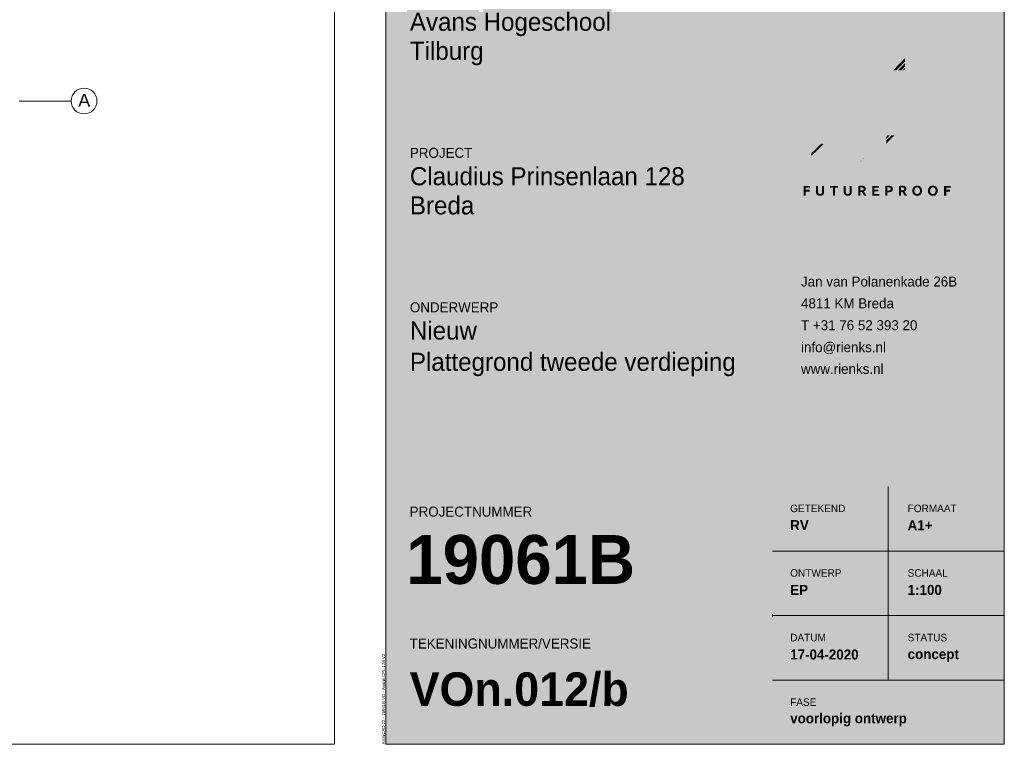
# Paper-space layout '19061B VOn 012b Plattegrond tweede verdieping' of a CAD drawing. Header units: millimetres. Extents: x 10 to 1052, y 0 to 594.
# Tile 37 of 50: x 851 to 1042, y 10 to 151. Entities that reach past the tile are written whole.
import ezdxf
from ezdxf.xclip import XClip

# ---------------------------------------------------------------- set-up
doc = ezdxf.new("R2010")
doc.units = ezdxf.units.MM
doc.header["$MEASUREMENT"] = 0
doc.header["$XCLIPFRAME"] = 0
doc.linetypes.add('B0204', pattern=[13, 10, -1, 1, -1])
doc.layers.add('0 2D arcering', color=7, linetype='Continuous')
doc.layers.add('A Stramien', color=7, linetype='Continuous')
doc.styles.add('GENERATED_STYLE_1', font='txt')
doc.styles.add('GENERATED_STYLE_2', font='txt')
doc.styles.add('GENERATED_STYLE_3', font='txt')
doc.styles.add('GENERATED_STYLE_4', font='txt')

# ---------------------------------------------------------------- blocks, each defined once
blk = doc.blocks.new('Drawing_1_1', base_point=(966.99, 9.92))
at = {"layer": '0 2D arcering', "linetype": 'Continuous', "lineweight": 0, "true_color": 0xffffff}
for points in [[(921.83, 10), (1041.83, 10), (1041.83, 200.48), (921.83, 200.48)], [(1006.9, 154.51, 0.140259), (1006.66, 154.73, 0.036878), (1006.56, 154.77), (1002.88, 151.05), (1002.88, 150.42), (1006.91, 154.49)], [(1014.99, 154.78), (1011.73, 151.48), (1011.73, 146.78), (1011.69, 146.84, 0.000449), (1009.93, 149.66), (1007.62, 147.34, -0.000468), (1008.94, 145.16), (1009.21, 144.72, -0.000028), (1010.75, 142.17), (1011.44, 141.03, 0.051557), (1011.64, 140.81, 0.184615), (1011.84, 140.73), (1014.87, 140.73, 0.069513), (1015.05, 140.75, 0.097505), (1015.18, 140.81, 0.130644), (1015.26, 140.92, 0.095892), (1015.28, 141.08), (1015.28, 154.4, 0.223455), (1015.16, 154.69, 0.102344)], [(1026.48, 148.56), (1026.49, 148.57), (1030.96, 154.47, 0.057937), (1031.04, 154.58, 0.108817), (1031.06, 154.68, 0.193771), (1031.04, 154.76, 0.125923), (1030.97, 154.79, 0.076182), (1030.85, 154.81), (1027.24, 154.81, 0.135566), (1026.92, 154.71, 0.114955), (1026.66, 154.46, -0.000267), (1024.63, 151.83, -0.000962), (1022.6, 149.21), (1022.57, 149.17), (1022.57, 154.4, 0.238948), (1022.42, 154.69, 0.065867), (1022.27, 154.77, 0.091525), (1022.13, 154.8), (1019.33, 154.8, 0.214522), (1019.03, 154.68, 0.183977), (1018.93, 154.4), (1018.93, 141.13, 0.101328), (1018.96, 140.92, 0.146382), (1019.07, 140.79), (1022.57, 144.32), (1022.57, 144.84), (1023.8, 146.25), (1023.81, 146.23, -0.008678), (1024.68, 144.89, -0.000501), (1025.35, 143.82), (1025.47, 143.63, 0.006029), (1026.27, 142.38, 0.013074), (1027.19, 141.07, 0.113556), (1027.45, 140.82, 0.136832), (1027.75, 140.73), (1031.35, 140.73, 0.083295), (1031.46, 140.74, 0.13074), (1031.51, 140.78, 0.181549), (1031.54, 140.85, 0.097923), (1031.51, 140.96, 0.044699), (1031.44, 141.1)], [(1007.17, 154.08, -0.000637), (1007.07, 154.24, 0.000091), (1007.03, 154.29), (1002.88, 150.11), (1002.88, 149.48), (1007.27, 153.91)], [(1007.39, 153.71), (1002.88, 149.16), (1002.88, 148.53), (1007.63, 153.33)], [(1007.87, 152.95), (1007.75, 153.13), (1002.88, 148.22), (1002.88, 147.59), (1007.99, 152.75, -0.000776), (1007.91, 152.88, 0.000193)], [(1008.24, 152.35, 0.000356), (1008.19, 152.43, -0.000939), (1008.11, 152.55), (1002.88, 147.27), (1002.88, 146.64), (1008.36, 152.17)], [(1008.72, 151.59), (1008.48, 151.98), (1002.88, 146.33), (1002.88, 145.7), (1006.4, 149.25), (1006.4, 149.35), (1006.44, 149.29)], [(1006.56, 149.09), (1006.79, 148.7), (1009.08, 151.01), (1008.84, 151.4)], [(1009.44, 150.43), (1009.2, 150.82), (1006.91, 148.51, 0.000114), (1007, 148.36, -0.000308), (1007.15, 148.12)], [(1009.81, 149.85), (1009.56, 150.24), (1007.27, 147.92), (1007.51, 147.53)], [(1002.88, 144.76), (1006.4, 148.3), (1006.4, 148.94), (1002.88, 145.39)], [(1002.88, 143.81), (1006.4, 147.36), (1006.4, 147.99), (1002.88, 144.44)], [(1002.88, 142.87), (1006.4, 146.42), (1006.4, 147.05), (1002.88, 143.5)], [(1003.28, 140.73), (1005.98, 140.73, 0.072901), (1006.18, 140.75, 0.134945), (1006.31, 140.82, 0.1127), (1006.38, 140.95, 0.072485), (1006.4, 141.13), (1006.4, 146.1), (1002.88, 142.55), (1002.88, 141.12, 0.177228), (1002.98, 140.84, 0.131456), (1003.1, 140.75, 0.088538)], [(1019.34, 140.73), (1019.94, 140.73), (1022.57, 143.38), (1022.57, 144.01), (1019.32, 140.73)], [(1020.88, 140.73), (1022.57, 142.43), (1022.57, 143.06), (1020.25, 140.73)], [(1021.81, 140.73), (1022.57, 141.49), (1022.57, 142.12), (1021.19, 140.73)], [(1022.13, 140.73, 0.073142), (1022.32, 140.75, 0.112631), (1022.46, 140.83, 0.121822), (1022.54, 140.95, 0.086519), (1022.57, 141.13), (1022.57, 141.18), (1022.12, 140.73)], [(1006.06, 129.46, 0.055985), (1007.07, 128.68), (1009.39, 131.02, -0.028736), (1009.09, 131.18, -0.105087), (1008.68, 131.54, -0.150879), (1008.55, 132.02, -0.147573), (1008.67, 132.48, -0.121766), (1009.01, 132.78, -0.077787), (1009.5, 132.95, -0.047225), (1010.1, 133, -0.074102), (1010.7, 132.91, -0.03111), (1011.11, 132.75), (1013.45, 135.11, 0.009311), (1013.16, 135.29, 0.067015), (1011.61, 135.91, 0.060446), (1009.95, 136.1, 0.033396), (1008.86, 136.03, 0.039448), (1007.88, 135.82, 0.04233), (1007.02, 135.48, 0.04974), (1006.29, 135.03, 0.11379), (1005.28, 133.8, 0.115155), (1004.93, 132.21, 0.099554), (1005.21, 130.7, 0.098192)], [(1013.67, 134.96), (1013.63, 134.99), (1011.32, 132.65, -0.029832), (1011.71, 132.41), (1014, 134.73, 0.009302), (1013.78, 134.89, 0.008573), (1013.69, 134.95)], [(1014.28, 134.5, 0.01129), (1014.2, 134.57, -0.004283), (1014.17, 134.59), (1011.89, 132.28, -0.01329), (1012.19, 132.04), (1012.23, 132), (1014.5, 134.29, 0.026885)], [(1014.64, 134.12), (1012.4, 131.86, 0.013322), (1012.51, 131.77, 0.154678), (1012.75, 131.7, 0.132969), (1012.93, 131.76), (1013.61, 132.45), (1014.51, 133.41, 0.055405), (1014.69, 133.64, 0.135933), (1014.75, 133.86, 0.098693), (1014.72, 133.98, 0.056336)], [(1031.01, 133.46), (1019.33, 133.46, 0.2423), (1019.04, 133.3, 0.089388), (1018.94, 133.11), (1019.28, 133.44), (1019.43, 133.29), (1019.42, 133.28), (1018.93, 132.78), (1018.93, 132.15), (1019.75, 132.97), (1019.9, 132.82), (1019.89, 132.81), (1018.93, 131.83), (1018.93, 131.2), (1020.22, 132.5), (1020.37, 132.35), (1020.36, 132.34), (1018.93, 130.89), (1018.93, 130.26), (1020.69, 132.03), (1020.84, 131.88), (1020.83, 131.87), (1018.98, 130, 0.088055), (1019.04, 129.92, 0.178269), (1019.33, 129.82), (1019.43, 129.82), (1021.16, 131.56), (1021.31, 131.41), (1021.3, 131.4), (1019.74, 129.82), (1020.36, 129.82), (1021.63, 131.09), (1021.78, 130.94), (1021.77, 130.93), (1020.67, 129.82), (1021.3, 129.82), (1022.1, 130.62), (1022.25, 130.47), (1022.24, 130.46), (1021.61, 129.82), (1022.23, 129.82), (1022.57, 130.15), (1022.72, 130), (1022.54, 129.82), (1031.01, 129.82, 0.07939), (1031.19, 129.84, 0.117412), (1031.31, 129.92, 0.117615), (1031.39, 130.04, 0.079689), (1031.41, 130.22), (1031.41, 133.01, 0.071742), (1031.39, 133.21, 0.111409), (1031.31, 133.35, 0.122716), (1031.19, 133.43, 0.088251)], [(1007.61, 128.38, -0.003421), (1007.67, 128.34), (1010.06, 130.75, -0.00566), (1009.75, 130.86, -0.010004), (1009.6, 130.92), (1007.27, 128.57, 0.002528), (1007.31, 128.54), (1007.33, 128.53, 0.009938), (1007.48, 128.44, 0.007647), (1007.6, 128.38)], [(1010.73, 130.52), (1010.72, 130.53, 0.002907), (1010.67, 130.54, -0.003326), (1010.29, 130.67), (1007.88, 128.24, 0.009341), (1008.31, 128.04), (1010.76, 130.51, -0.00287)], [(1008.97, 127.77), (1011.45, 130.27, 0.004948), (1010.99, 130.43), (1008.53, 127.95, 0.007544)], [(1009.66, 127.52), (1012.13, 130.01, 0.006096), (1011.68, 130.19), (1009.2, 127.68), (1009.26, 127.66, 0.006005), (1009.47, 127.58, -0.002825)], [(1014.58, 128.39), (1008.05, 121.8, 0.020253), (1008.55, 121.68), (1014.83, 128.01, 0.031902)], [(1010.35, 127.26), (1012.79, 129.73), (1012.78, 129.73, 0.010359), (1012.53, 129.85, 0.005042), (1012.41, 129.9), (1012.35, 129.92), (1009.89, 127.44, -0.00199), (1010.08, 127.37, -0.014848)], [(1010.96, 126.94), (1013.4, 129.4, 0.019073), (1013, 129.62), (1010.56, 127.16, -0.013494), (1010.76, 127.06, -0.022005)], [(1011.44, 126.47), (1013.95, 129.01, 0.020153), (1013.59, 129.28), (1011.14, 126.8, -0.028362), (1011.31, 126.64, -0.060129)], [(1014.43, 128.56, 0.030433), (1014.12, 128.87), (1011.52, 126.25, -0.050406), (1011.54, 126.1, -0.082448), (1011.46, 125.6, -0.021537), (1011.43, 125.52)], [(1022.43, 128.13), (1021.81, 128.13), (1018.93, 125.22), (1018.93, 124.89, 0.147394), (1018.99, 124.66)], [(1020.87, 128.13), (1018.93, 126.17), (1018.93, 125.54), (1021.5, 128.13)], [(1019.94, 128.13), (1018.93, 127.11), (1018.93, 126.48), (1020.56, 128.13)], [(1019.04, 127.98, 0.063358), (1018.96, 127.83, 0.089934), (1018.93, 127.68), (1018.93, 127.43), (1019.63, 128.13), (1019.33, 128.13, 0.2423)], [(1023.37, 128.13), (1022.74, 128.13), (1019.17, 124.52, 0.093911), (1019.33, 124.49), (1019.76, 124.49)], [(1020.7, 124.49), (1024.3, 128.13), (1023.68, 128.13), (1020.07, 124.49)], [(1031.01, 128.13), (1024.59, 128.13), (1024.6, 128.12), (1024.59, 128.11), (1021.01, 124.49), (1021.63, 124.49), (1024.92, 127.8), (1025.07, 127.65), (1025.06, 127.64), (1021.94, 124.49), (1022.57, 124.49), (1025.39, 127.33), (1025.54, 127.18), (1025.53, 127.17), (1022.88, 124.49), (1023.5, 124.49), (1025.86, 126.86), (1026.01, 126.71), (1026, 126.7), (1023.81, 124.49), (1024.44, 124.49), (1026.33, 126.39), (1026.48, 126.24), (1026.47, 126.23), (1024.75, 124.49), (1025.37, 124.49), (1026.8, 125.92), (1026.95, 125.77), (1026.94, 125.76), (1025.69, 124.49), (1026.31, 124.49), (1027.27, 125.45), (1027.42, 125.3), (1027.41, 125.29), (1026.62, 124.49), (1027.25, 124.49), (1027.74, 124.98), (1027.89, 124.83), (1027.56, 124.49), (1031.01, 124.49, 0.07939), (1031.19, 124.52, 0.117412), (1031.31, 124.59, 0.117615), (1031.39, 124.71, 0.079689), (1031.41, 124.89), (1031.41, 127.68, 0.071742), (1031.39, 127.88, 0.111409), (1031.31, 128.02, 0.122716), (1031.19, 128.1, 0.088251)], [(1006.66, 126.42, 0.136597), (1006.49, 126.48, 0.1048), (1006.35, 126.44, 0.051142), (1006.17, 126.34), (1004.53, 124.77, 0.070338), (1004.37, 124.59, 0.137738), (1004.32, 124.42, 0.114281), (1004.35, 124.3, 0.053895), (1004.45, 124.15), (1006.69, 126.4, 0.021276)], [(1006.88, 126.25, 0.021503), (1006.87, 126.27), (1004.6, 123.99), (1004.61, 123.98), (1004.64, 123.95, 0.0045), (1004.91, 123.66), (1007.2, 125.98, 0.008548), (1006.88, 126.25)], [(1014.95, 127.8), (1014.94, 127.81), (1008.81, 121.63, 0.022894), (1009.37, 121.56), (1015.12, 127.36, 0.040045)], [(1009.67, 121.55, 0.024716), (1010.31, 121.56), (1015.27, 126.57, 0.034907), (1015.19, 127.12)], [(1010.66, 121.6, 0.027653), (1011.4, 121.72), (1015.27, 125.62, 0.026423), (1015.29, 126.12, 0.007351), (1015.29, 126.28)], [(1007.37, 125.84), (1005.06, 123.51, 0.024792), (1005.39, 123.21), (1007.72, 125.56, -0.020668)], [(1005.87, 122.85, -0.000956), (1005.91, 122.83, 0.000956), (1005.94, 122.81), (1008.3, 125.2, -0.020975), (1007.91, 125.43), (1005.57, 123.07), (1005.58, 123.06, 0.006321), (1005.69, 122.98, 0.011914), (1005.86, 122.86)], [(1008.94, 124.91, -0.017676), (1008.84, 124.95, -0.0215), (1008.51, 125.09), (1006.12, 122.69, 0.014558), (1006.52, 122.46), (1008.95, 124.91)], [(1007.14, 122.14), (1009.75, 124.77, -0.04887), (1009.19, 124.84), (1006.72, 122.35, 0.014172)], [(1010.66, 124.88, -0.066545), (1010.06, 124.77), (1007.36, 122.05), (1007.41, 122.03, 0.012757), (1007.65, 121.93, 0.009046), (1007.79, 121.89), (1007.82, 121.88), (1010.88, 124.97, -0.033928)], [(1014.9, 124.31, 0.063546), (1015.21, 125.25), (1011.83, 121.84), (1011.84, 121.84, 0.016071), (1011.95, 121.87, 0.041582), (1012.87, 122.25)], [(1014.51, 123.62), (1013.58, 122.68, -0.007705), (1013.63, 122.72, 0.016863), (1013.71, 122.78, 0.066326)]]:
    blk.add_hatch(color=7, dxfattribs=at).paths.add_polyline_path(points)
at = {"layer": '0 2D arcering', "linetype": 'Continuous', "lineweight": 0, "true_color": 0x002d44}
for points in [[(996.83, 107.48), (1041.83, 107.48), (1041.83, 200.48), (996.83, 200.48)], [(996.83, 35.06), (996.83, 60), (921.83, 60), (921.83, 35.06)], [(921.83, 10), (996.83, 10), (996.83, 34.86), (921.83, 34.86)]]:
    blk.add_hatch(color=158, dxfattribs=at).paths.add_polyline_path(points)
at = {"layer": '0 2D arcering', "linetype": 'Continuous', "lineweight": 0, "true_color": 0x76b82a}
for points in [[(1004.05, 117.54), (1003.28, 117.54), (1003.28, 117.98), (1004.14, 117.98), (1004.14, 118.31), (1002.88, 118.31), (1002.88, 116.41), (1003.28, 116.41), (1003.28, 117.21), (1004.05, 117.21)], [(1005.92, 116.74, -0.128862), (1005.8, 116.82, -0.103624), (1005.73, 116.96, -0.07872), (1005.7, 117.16), (1005.7, 118.31), (1005.3, 118.31), (1005.3, 117.13, 0.079157), (1005.34, 116.82, 0.109938), (1005.48, 116.58, 0.111574), (1005.72, 116.43, 0.092545), (1006.07, 116.37, 0.088939), (1006.42, 116.43, 0.112418), (1006.66, 116.58, 0.111773), (1006.8, 116.82, 0.080898), (1006.85, 117.13), (1006.85, 118.31), (1006.45, 118.31), (1006.45, 117.16, -0.073468), (1006.42, 116.95, -0.125595), (1006.34, 116.82, -0.196919), (1006.07, 116.71, -0.083572)], [(1008.56, 116.41), (1008.96, 116.41), (1008.96, 117.98), (1009.55, 117.98), (1009.55, 118.31), (1007.98, 118.31), (1007.98, 117.98), (1008.56, 117.98)], [(1011.3, 116.74, -0.128862), (1011.18, 116.82, -0.103624), (1011.1, 116.96, -0.079185), (1011.07, 117.16), (1011.07, 118.31), (1010.67, 118.31), (1010.67, 117.13, 0.078872), (1010.72, 116.82, 0.110616), (1010.86, 116.58, 0.111574), (1011.09, 116.43, 0.092856), (1011.44, 116.37, 0.088939), (1011.79, 116.43, 0.11342), (1012.03, 116.58, 0.111773), (1012.18, 116.82, 0.080612), (1012.22, 117.13), (1012.22, 118.31), (1011.82, 118.31), (1011.82, 117.16, -0.073521), (1011.8, 116.95, -0.125542), (1011.72, 116.82, -0.196919), (1011.45, 116.71, -0.082964)], [(1016.62, 117.24), (1017.4, 117.24), (1017.4, 117.57), (1016.62, 117.57), (1016.62, 117.98), (1017.5, 117.98), (1017.5, 118.31), (1016.22, 118.31), (1016.22, 116.41), (1017.56, 116.41), (1017.56, 116.74), (1016.62, 116.74)], [(1031.32, 117.54), (1030.55, 117.54), (1030.55, 117.98), (1031.41, 117.98), (1031.41, 118.31), (1030.15, 118.31), (1030.15, 116.41), (1030.55, 116.41), (1030.55, 117.21), (1031.32, 117.21)]]:
    blk.add_hatch(color=75, dxfattribs=at).paths.add_polyline_path(points)
h = blk.add_hatch(color=75, dxfattribs=at)
h.paths.add_polyline_path([(1013.8, 118.32, 0.027722), (1013.52, 118.29), (1013.52, 116.41), (1013.92, 116.41), (1013.92, 117.12), (1014.16, 117.12, -0.027113), (1014.28, 116.96, -0.010282), (1014.39, 116.79, -0.010206), (1014.51, 116.59, 0.000873), (1014.61, 116.41), (1015.06, 116.41, 0.011135), (1014.96, 116.6, 0.016097), (1014.84, 116.81, 0.012221), (1014.71, 117.01, 0.018643), (1014.59, 117.17), (1014.58, 117.19), (1014.6, 117.2, 0.137501), (1014.86, 117.39, 0.159953), (1014.95, 117.72, 0.112224), (1014.89, 117.99, 0.133775), (1014.73, 118.18, 0.090525), (1014.45, 118.3, 0.056783), (1014.07, 118.34, 0.01839)])
h.paths.add_polyline_path([(1014.06, 117.43), (1013.92, 117.43), (1013.92, 117.99), (1013.96, 117.99, 0.002229), (1013.98, 117.99, -0.003643), (1014.01, 118, -0.017317), (1014.09, 118, -0.047165), (1014.28, 117.98, -0.081031), (1014.42, 117.94, -0.271651), (1014.54, 117.72, -0.267288), (1014.42, 117.49, -0.088133), (1014.28, 117.44, -0.043696)], flags=0)
h = blk.add_hatch(color=75, dxfattribs=at)
h.paths.add_polyline_path([(1018.76, 118.29), (1018.76, 116.41), (1019.16, 116.41), (1019.16, 117.06), (1019.31, 117.06, 0.056585), (1019.69, 117.1, 0.089379), (1019.97, 117.21, 0.139254), (1020.14, 117.41, 0.108845), (1020.2, 117.7, 0.108481), (1020.14, 117.99, 0.140481), (1019.98, 118.19, 0.089318), (1019.7, 118.3, 0.055949), (1019.32, 118.34, 0.017532), (1019.04, 118.32, 0.029231)])
h.paths.add_polyline_path([(1019.31, 117.4), (1019.16, 117.4), (1019.16, 117.99), (1019.17, 117.99, -0.010563), (1019.25, 118, -0.017004), (1019.35, 118, -0.042139), (1019.52, 117.99, -0.094232), (1019.66, 117.94, -0.134392), (1019.75, 117.85, -0.127458), (1019.79, 117.7, -0.117738), (1019.75, 117.55, -0.15359), (1019.66, 117.46, -0.077947), (1019.51, 117.41, -0.045193)], flags=0)
h = blk.add_hatch(color=75, dxfattribs=at)
h.paths.add_polyline_path([(1021.68, 118.32, 0.027722), (1021.4, 118.29), (1021.4, 116.41), (1021.8, 116.41), (1021.8, 117.12), (1022.04, 117.12, -0.02484), (1022.16, 116.96, -0.00994), (1022.27, 116.79, -0.010464), (1022.38, 116.59, 0.001982), (1022.49, 116.41), (1022.94, 116.41, 0.011135), (1022.84, 116.6, 0.016765), (1022.72, 116.81, 0.012221), (1022.59, 117.01, 0.02015), (1022.47, 117.17), (1022.45, 117.19), (1022.48, 117.2, 0.137068), (1022.74, 117.39, 0.159761), (1022.83, 117.72, 0.112224), (1022.77, 117.99, 0.133775), (1022.61, 118.18, 0.090525), (1022.33, 118.3, 0.056783), (1021.95, 118.34, 0.01839)])
h.paths.add_polyline_path([(1021.94, 117.43), (1021.8, 117.43), (1021.8, 117.99), (1021.84, 117.99), (1021.86, 117.99, -0.003531), (1021.89, 118, -0.017317), (1021.97, 118, -0.047165), (1022.16, 117.98, -0.081031), (1022.3, 117.94, -0.271651), (1022.42, 117.72, -0.267288), (1022.3, 117.49, -0.088133), (1022.15, 117.44, -0.043696)], flags=0)
h = blk.add_hatch(color=75, dxfattribs=at)
h.paths.add_polyline_path([(1023.97, 117.36, 0.095664), (1024.04, 116.93, 0.105817), (1024.24, 116.62, 0.105031), (1024.55, 116.43, 0.087724), (1024.91, 116.37, 0.08766), (1025.29, 116.43, 0.109384), (1025.59, 116.62, 0.104559), (1025.79, 116.93, 0.093545), (1025.86, 117.36, 0.095914), (1025.79, 117.79, 0.104582), (1025.58, 118.11, 0.106391), (1025.28, 118.29, 0.087724), (1024.91, 118.36, 0.088225), (1024.55, 118.29, 0.104057), (1024.25, 118.11, 0.101622), (1024.04, 117.79, 0.09902)])
h.paths.add_polyline_path([(1024.42, 117.1, -0.074445), (1024.38, 117.36, -0.072788), (1024.42, 117.62, -0.094575), (1024.52, 117.83, -0.112384), (1024.69, 117.96, -0.113681), (1024.91, 118.01, -0.108781), (1025.14, 117.96, -0.116158), (1025.31, 117.83, -0.094946), (1025.41, 117.63, -0.073409), (1025.45, 117.36, -0.073723), (1025.41, 117.1, -0.09293), (1025.31, 116.9, -0.115393), (1025.14, 116.76, -0.109887), (1024.91, 116.72, -0.11093), (1024.69, 116.76, -0.114795), (1024.52, 116.9, -0.094782)], flags=0)
h = blk.add_hatch(color=75, dxfattribs=at)
h.paths.add_polyline_path([(1027.09, 117.79, 0.098763), (1027.02, 117.36, 0.095664), (1027.09, 116.93, 0.106191), (1027.29, 116.62, 0.105031), (1027.6, 116.43, 0.087724), (1027.96, 116.37, 0.087907), (1028.34, 116.43, 0.108849), (1028.64, 116.62, 0.104559), (1028.84, 116.93, 0.093545), (1028.91, 117.36, 0.095914), (1028.84, 117.79, 0.104582), (1028.63, 118.11, 0.106391), (1028.33, 118.29, 0.087724), (1027.96, 118.36, 0.088225), (1027.6, 118.29, 0.104057), (1027.3, 118.11, 0.101622)])
h.paths.add_polyline_path([(1027.47, 117.1, -0.074764), (1027.43, 117.36, -0.073097), (1027.47, 117.62, -0.09529), (1027.57, 117.83, -0.111619), (1027.74, 117.96, -0.114785), (1027.96, 118.01, -0.108781), (1028.19, 117.96, -0.116158), (1028.36, 117.83, -0.095717), (1028.46, 117.63, -0.074129), (1028.5, 117.36, -0.074445), (1028.46, 117.1, -0.093694), (1028.36, 116.9, -0.115393), (1028.19, 116.76, -0.109887), (1027.96, 116.72, -0.11093), (1027.74, 116.76, -0.114795), (1027.57, 116.9, -0.093694)], flags=0)
at = {"layer": '0 2D arcering', "linetype": 'Continuous', "lineweight": 0, "true_color": 0xd1d7d8}
blk.add_hatch(color=254, dxfattribs=at).paths.add_polyline_path([(996.83, 60), (1041.83, 60), (1041.83, 107.48), (996.83, 107.48)])
at = {"color": 1, "linetype": 'Continuous', "lineweight": 0, "flags": 128}
for points in [[(921.83, 10), (1041.83, 10), (1041.83, 200.48)], [(921.83, 200.48), (921.83, 10)]]:
    blk.add_lwpolyline(points, dxfattribs=at)
at = {"color": 169, "linetype": 'Continuous', "lineweight": 0, "true_color": 0x253355, "flags": 128}
for points in [[(1019.28, 22.5), (1019.28, 60)], [(996.83, 47.46), (1041.83, 47.46)], [(996.82, 34.66), (996.82, 35.26)], [(996.82, 34.96), (1041.83, 34.96)], [(996.83, 22.46), (1041.83, 22.46)]]:
    blk.add_lwpolyline(points, dxfattribs=at)
at = {"color": 169, "linetype": 'Continuous', "lineweight": 0, "true_color": 0x253355}
for s, insert, char_height, attachment_point, style in [('\\A1;{\\pql;\\fUbuntu|b0|i0|c0|p34;Avans Hogeschool}', (926.48, 151.88), 3.5, 1, 'GENERATED_STYLE_2'), ('\\A1;{\\pql;\\fUbuntu|b0|i0|c0|p34;Tilburg}', (926.48, 146.24), 3.5, 1, 'GENERATED_STYLE_2'), ('\\A1;{\\pql;\\fUbuntu Light|b0|i0|c0|p34;PROJECT}', (926.48, 123.71), 1.9403, 7, 'GENERATED_STYLE_3'), ('\\A1;{\\pql;\\fUbuntu|b0|i0|c0|p34;Claudius Prinsenlaan 128}', (926.48, 121.92), 3.5, 1, 'GENERATED_STYLE_2'), ('\\A1;{\\pql;\\fUbuntu|b0|i0|c0|p34;Breda}', (926.48, 116.27), 3.5, 1, 'GENERATED_STYLE_2'), ('\\A1;{\\pql;\\fUbuntu|b0|i0|c0|p34;Jan van Polanenkade 26B}', (1002.38, 98.75), 1.9403, 7, 'GENERATED_STYLE_2'), ('\\A1;{\\pql;\\fUbuntu Light|b0|i0|c0|p34;ONDERWERP}', (926.48, 93.75), 1.9403, 7, 'GENERATED_STYLE_3'), ('\\A1;{\\pql;\\fUbuntu|b0|i0|c0|p34;4811 KM Breda}', (1002.38, 94.52), 1.9403, 7, 'GENERATED_STYLE_2'), ('\\A1;{\\pql;\\fUbuntu|b0|i0|c0|p34;Nieuw}', (926.48, 92), 3.5, 1, 'GENERATED_STYLE_2'), ('\\A1;{\\pql;\\fUbuntu|b0|i0|c0|p34;T +31 76 52 393 20}', (1002.38, 90.28), 1.9403, 7, 'GENERATED_STYLE_2'), ('\\A1;{\\pql;\\fUbuntu|b0|i0|c0|p34;info@rienks.\\fUbuntu|b0|i0|c0|p34;nl}', (1002.38, 85.66), 1.9403, 7, 'GENERATED_STYLE_2'), ('\\A1;{\\pql;\\fUbuntu|b0|i0|c0|p34;www.rienks.\\fUbuntu|b0|i0|c0|p34;nl}', (1002.38, 81.82), 1.9403, 7, 'GENERATED_STYLE_2'), ('\\A1;{\\pql;\\fUbuntu Light|b0|i0|c0|p34;GETEKEND}', (1000.28, 55), 1.4552, 7, 'GENERATED_STYLE_3'), ('\\A1;{\\pql;\\fUbuntu Light|b0|i0|c0|p34;FORMAAT}', (1023.07, 55), 1.4552, 7, 'GENERATED_STYLE_3'), ('\\A1;{\\pql;\\fUbuntu|b1|i0|c0|p34;RV}', (1000.28, 53.48), 1.9403, 1, 'GENERATED_STYLE_1'), ('\\A1;{\\pql;\\fUbuntu Light|b0|i0|c0|p34;ONTWERP}', (1000.28, 42.48), 1.4552, 7, 'GENERATED_STYLE_3'), ('\\A1;{\\pql;\\fUbuntu Light|b0|i0|c0|p34;SCHAAL}', (1023.07, 42.48), 1.4552, 7, 'GENERATED_STYLE_3'), ('\\A1;{\\pql;\\fUbuntu|b1|i0|c0|p34;EP}', (1000.28, 38.98), 1.9403, 7, 'GENERATED_STYLE_1'), ('\\A1;{\\pql;\\fUbuntu|b1|i0|c0|p34;1:100}', (1023.07, 38.94), 1.9403, 7, 'GENERATED_STYLE_1'), ('\\A1;{\\pql;\\fUbuntu Light|b0|i0|c0|p34;DATUM}', (1000.28, 29.95), 1.4552, 7, 'GENERATED_STYLE_3'), ('\\A1;{\\pql;\\fUbuntu Light|b0|i0|c0|p34;STATUS}', (1023.07, 29.95), 1.4552, 7, 'GENERATED_STYLE_3'), ('\\A1;{\\pql;\\fUbuntu|b1|i0|c0|p34;17-04-2020}', (1000.28, 26.42), 1.9403, 7, 'GENERATED_STYLE_1'), ('\\A1;{\\pql;\\fUbuntu|b1|i0|c0|p34;concept}', (1023.07, 25.94), 1.9403, 7, 'GENERATED_STYLE_1'), ('\\A1;{\\pql;\\fUbuntu Light|b0|i0|c0|p34;FASE}', (1000.28, 17.43), 1.4552, 7, 'GENERATED_STYLE_3'), ('\\A1;{\\pql;\\fUbuntu|b1|i0|c0|p34;voorlopig ontwerp}', (1000.28, 13.48), 1.94, 7, 'GENERATED_STYLE_1')]:
    blk.add_mtext(s, dxfattribs=dict(at, insert=insert, char_height=char_height, attachment_point=attachment_point, style=style))
at = {"color": 169, "linetype": 'Continuous', "lineweight": 0, "true_color": 0x253355, "insert": (926.48, 85.93), "char_height": 3.5, "width": 65.4931, "attachment_point": 1, "line_spacing_factor": 0.938814, "style": 'GENERATED_STYLE_2'}
blk.add_mtext('\\A1;{\\pql;\\fUbuntu|b0|i0|c0|p34;Plattegrond tweede verdieping}', dxfattribs=at)
at = {"color": 255, "linetype": 'Continuous', "lineweight": 0, "attachment_point": 7}
for s, insert, char_height, style in [('\\A1;{\\pql;\\fUbuntu|b0|i0|c0|p34;PROJECTNUMMER}', (926.44, 54.13), 1.9403, 'GENERATED_STYLE_2'), ('\\A1;{\\pql;\\fUbuntu|b0|i0|c0|p34;TEKENINGNUMMER/VERSIE}', (926.44, 28.55), 1.9403, 'GENERATED_STYLE_2'), ('\\A1;{\\pql;\\fUbuntu|b1|i0|c0|p34;VO\\fUbuntu|b1|i0|c0|p34;n\\fUbuntu|b1|i0|c0|p34;.\\fUbuntu|b1|i0|c0|p34;012\\fUbuntu|b1|i0|c0|p34;/\\fUbuntu|b1|i0|c0|p34;b}', (926.44, 17.26), 6.5, 'GENERATED_STYLE_1')]:
    blk.add_mtext(s, dxfattribs=dict(at, insert=insert, char_height=char_height, style=style))
at = {"color": 64, "linetype": 'Continuous', "lineweight": 0, "true_color": 0x7ea80b, "insert": (925.79, 40.97), "char_height": 9.4772, "attachment_point": 7, "style": 'GENERATED_STYLE_1'}
blk.add_mtext('\\A1;{\\pql;\\fUbuntu|b1|i0|c0|p34;19061B}', dxfattribs=at)
at = {"color": 2, "linetype": 'Continuous', "lineweight": 0, "insert": (921.66, 10), "char_height": 0.6, "attachment_point": 7, "rotation": 90, "style": 'GENERATED_STYLE_3'}
blk.add_mtext('\\A1;{\\pql;\\fUbuntu Light|b0|i0|c0|p34;ArchiCAD 22 - \\fUbuntu Light|b0|i0|c0|p34;19061B VO - Avans CPL 128 V2}', dxfattribs=at)
blk = doc.blocks.new('Drawing_2_1', base_point=(162.76, 134.76))
at = {"layer": 'A Stramien', "color": 9, "linetype": 'B0204', "lineweight": 0}
blk.add_line((850.76, 134.76), (860.76, 134.76), dxfattribs=at)
at = {"layer": 'A Stramien', "color": 2, "linetype": 'Continuous', "lineweight": 0, "flags": 128}
blk.add_lwpolyline([(865.76, 134.76, 1), (860.76, 134.76, 1)], format="xyb", close=True, dxfattribs=at)
at = {"layer": 'A Stramien', "color": 9, "linetype": 'B0204', "lineweight": 0}
blk.add_point((850.76, 134.76), dxfattribs=at)
blk.add_point((850.76, 134.76), dxfattribs=at)
at = {"layer": 'A Stramien', "color": 2, "linetype": 'Continuous', "lineweight": 0, "insert": (862.12, 134.9), "char_height": 2.5, "attachment_point": 4, "style": 'GENERATED_STYLE_4'}
blk.add_mtext('\\A1;{\\pql;\\pt0;\\fArial|b0|i0|c0|p38;A}', dxfattribs=at)

psp = doc.layouts.new('19061B VOn 012b Plattegrond tweede verdieping')

# ---------------------------------------------------------------- linework, layer by layer
at = {"color": 1, "linetype": 'Continuous', "lineweight": 0, "flags": 128}
psp.add_lwpolyline([(9.91, 584), (911.83, 584), (911.83, 10), (9.91, 10)], close=True, dxfattribs=at)
at = {"color": 2, "linetype": 'Continuous', "lineweight": 0, "flags": 128}
psp.add_lwpolyline([(921.83, 584), (1041.83, 584), (1041.83, 10), (921.83, 10)], close=True, dxfattribs=at)

# ---------------------------------------------------------------- block references
at = {"color": 4, "linetype": 'Continuous', "lineweight": 0}
ref = psp.add_blockref('Drawing_1_1', (966.99, 9.92), dxfattribs=at)
XClip(ref).set_block_clipping_path([(920.3506842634, 2.9569231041), (1052.9332527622, 216.1087069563)])

# ---------------------------------------------------------------- texts
at = {"color": 169, "linetype": 'Continuous', "lineweight": 0, "true_color": 0x253355, "insert": (1023.07, 51.51), "char_height": 1.9403, "attachment_point": 7, "style": 'GENERATED_STYLE_1'}
psp.add_mtext('\\A1;{\\pql;\\fUbuntu|b1|i0|c0|p34;A1\\fUbuntu|b1|i0|c0|p34;+}', dxfattribs=at)

# ---------------------------------------------------------------- next in the draw order: block references
at = {"color": 4, "linetype": 'Continuous', "lineweight": 0}
ref = psp.add_blockref('Drawing_2_1', (162.76, 134.76), dxfattribs=at)
XClip(ref).set_block_clipping_path([(63.602702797, 41.749456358), (869.5607390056, 554.9340651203)])

doc.saveas('drawing.dxf')
